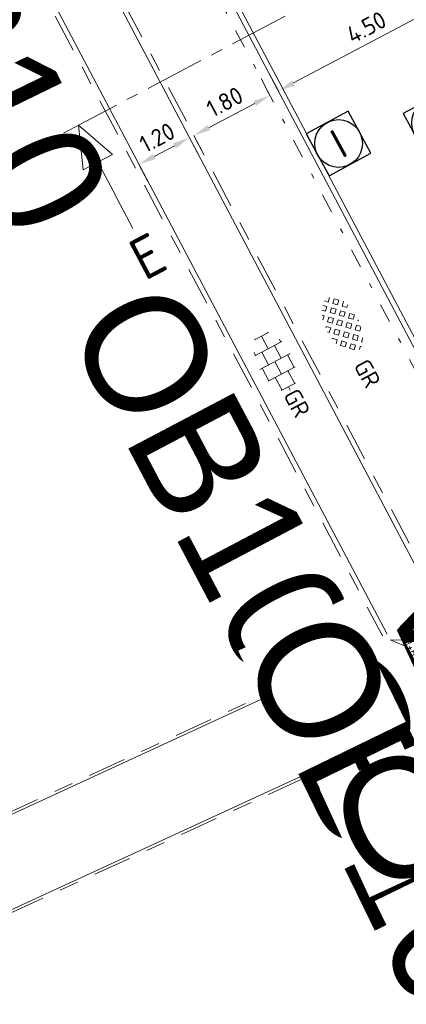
# Model space of a CAD drawing. Header units: metres. Extents: x 155090 to 155676, y 461362 to 461889.
# Tile 55 of 99: x 155321 to 155329, y 461527 to 461547. Entities that reach past the tile are written whole.
import ezdxf
from ezdxf.enums import TextEntityAlignment as Align

# ---------------------------------------------------------------- set-up
doc = ezdxf.new("R2018")
doc.units = ezdxf.units.M
for name, pattern in [('DASHDOT', [1, 0.5, -0.25, 0, -0.25]), ('VH-GELEIDEBAND', [6, 2, -2, 0, -2]), ('VH-OPSLUITBAND-SO', [10, 4, -2, 2, -2]), ('ZZ-CENTER-SO', [8, 5, -1, 1, -1]), ('ZZ-HIDDEN-SO', [4, 2, -2])]:
    doc.linetypes.add(name, pattern=pattern)
doc.layers.get('0').update_dxf_attribs({"lineweight": 18})
doc.layers.get('Defpoints').update_dxf_attribs({"lineweight": 18})
for name, color, linetype, lineweight in [('B-WE-VH-KANTOPSLUITING_OPSLUITBAND_60X200-G', 150, 'VH-OPSLUITBAND-SO', 18), ('B-WE-VH-MATERIAALGRENS-G', 7, 'ZZ-HIDDEN-SO', 18), ('B-WE-VH-VERHARDING_HALFVERHARDING_GRASBETONSTEEN-S-200', 130, 'Continuous', 18), ('N-WE-RI-OVERIG_RIOOLPUT_INSPECTIE-S-200', 10, 'Continuous', 25), ('N-WE-VH-KANTOPSLUITING-T18', 10, 'Continuous', 18), ('N-WE-VH-KANTOPSLUITING_GELEIDEBAND_50 200-G', 20, 'VH-GELEIDEBAND', 18), ('N-WE-VH-KANTOPSLUITING_OPSLUITBAND_100X200-G', 150, 'VH-OPSLUITBAND-SO', 18), ('N-WE-VH-KANTOPSLUITING_VOORKANT_BAND-G', 50, 'Continuous', 18), ('N-WE-VH-KANTVERHARDING_STREKLAAG-G', 60, 'Continuous', 18), ('N-WE-VH-VERHARDING_TEGEL-KLEUR-DUN-S', 7, 'Continuous', 18), ('X-XX-AL-HOOGTELABEL-S', 7, 'Continuous', 18), ('X-XX-AL-M', 7, 'Continuous', 18), ('X-XX-AL-VERWIJZING-DWP-S', 7, 'Continuous', 18)]:
    doc.layers.add(name, color=color, linetype=linetype, lineweight=lineweight)
doc.styles.add('NLCS-ISO', font='NLCS-ISO.ttf')
doc.styles.add('NLCS-ISO-M200-T18', font='NLCS-ISO.ttf', dxfattribs={"height": 0.36})
doc.dimstyles.new('NLCS-M200-T18-PIJL_L2_H1', dxfattribs={"dimscale": 0.2, "dimtxt": 2.5, "dimasz": 1.8, "dimexe": 2, "dimexo": 2, "dimgap": 0.7, "dimtad": 1, "dimzin": 0, "dimdsep": 46, "dimtxsty": 'NLCS-ISO-M200-T18', "dimcen": 0, "dimdle": 2, "dimclrd": 256, "dimclre": 256, "dimclrt": 10, "dimadec": 1, "dimazin": 0, "dimtfac": 1, "dimtdec": 3, "dimtofl": 0, "dimtmove": 0, "dimatfit": 3, "dimfxl": 2, "dimfxlon": 1, "dimtfillclr": 256, "dimtolj": 1, "dimtzin": 0, "dimlwd": -1, "dimlwe": -1, "dimarcsym": 0})

# ---------------------------------------------------------------- blocks, each defined once
blk = doc.blocks.new('*U46')
at = {"lineweight": 9}
for p, q in [((-1.84, 1.5), (-1.5, 1.5)), ((-1.5, -1.6), (-1.5, 1.6)), ((0, -1.78), (0, 1.78)), ((0, 1.5), (1.5, 1.5)), ((1.5, -1.6), (1.5, 1.6)), ((-3.08, 0.75), (-3, 0.75)), ((-3, -0.83), (-3, 0.83)), ((-3, 0), (-1.5, 0)), ((-1.5, 0.75), (0, 0.75)), ((0, 0), (1.5, 0)), ((1.5, 0.75), (3, 0.75)), ((3, -0.83), (3, 0.83)), ((3, 0), (3.39, 0)), ((-3.08, -0.75), (-3, -0.75)), ((-1.5, -0.75), (0, -0.75)), ((1.5, -0.75), (3, -0.75)), ((-1.84, -1.5), (-1.5, -1.5)), ((0, -1.5), (1.5, -1.5))]:
    blk.add_line(p, q, dxfattribs=at)
at = {"style": 'NLCS-ISO'}
blk.add_attdef('FORMAAT', text='', height=1.8, dxfattribs=at).set_placement((-3.18, 0), align=Align.MIDDLE_RIGHT)
blk.add_attdef('KLEUR', text='', height=1.8, dxfattribs=at).set_placement((3.49, 0), align=Align.MIDDLE_LEFT)
blk = doc.blocks.new('*U51')
at = {"lineweight": 30, "flags": 106}
blk.add_attdef('OB', text='', height=0.36, dxfattribs=at).set_placement((0, 0.1), align=Align.BOTTOM_CENTER)
blk = doc.blocks.new('*U208')
at = {"lineweight": 30, "flags": 106}
blk.add_attdef('OB', text='', height=0.36, dxfattribs=at).set_placement((0, 0.1), align=Align.BOTTOM_CENTER)
blk = doc.blocks.new('*U247')
for p, q in [((-0.946, -1.75), (-0.246, 0)), ((-0.246, 0), (0.454, -1.75)), ((26.855, -1.75), (27.555, 0)), ((27.555, 0), (28.255, -1.75)), ((0.454, -1.75), (-0.946, -1.75)), ((-0.246, -4.9), (-0.246, -1.75)), ((28.255, -1.75), (26.855, -1.75)), ((27.555, -4.9), (27.555, -1.75))]:
    blk.add_line(p, q)
at = {"linetype": 'ZZ-CENTER-SO', "ltscale": 0.5, "flags": 128}
blk.add_lwpolyline([(-0.946, 0), (28.29, 0)], dxfattribs=at)
at = {"color": 50, "lineweight": 35, "style": 'NLCS-ISO'}
for tag, p in [('DWP1', (-0.246, -5.338)), ('DWP2', (27.555, -5.338))]:
    blk.add_attdef(tag, text='', height=1.75, dxfattribs=at).set_placement(p, align=Align.TOP_CENTER)
blk = doc.blocks.new('*U550')
at = {"lineweight": 18}
for p, q in [((-2.46, 2.09), (-2.46, 4.49)), ((-2.46, 4.49), (0, 0)), ((-8.66, 2.09), (-2.46, 2.09)), ((0, 0), (-2.46, 2.09))]:
    blk.add_line(p, q, dxfattribs=at)
at = {"lineweight": 18, "style": 'NLCS-ISO'}
blk.add_attdef('...', text='', height=1.8, dxfattribs=at).set_placement((-5.56, 1.67), align=Align.BOTTOM_CENTER)
blk = doc.blocks.new('SVH-GRASBETONSTEEN_02_KL-SO')
for p, q in [((-2.19, 1.29), (-2.16, 1.32)), ((-1.84, 0.93), (-2.19, 1.29)), ((-1.84, 0.93), (-1.48, 1.29)), ((-1.48, 1.29), (-1.69, 1.5)), ((-0.77, 1.29), (-0.41, 1.65)), ((-0.41, 0.93), (-0.77, 1.29)), ((-0.06, 1.29), (-0.41, 1.65)), ((-0.41, 0.93), (-0.06, 1.29)), ((0.3, 1.65), (0.22, 1.72)), ((0.3, 1.65), (0.36, 1.71)), ((0.65, 1.29), (0.99, 1.63)), ((1.01, 0.93), (0.65, 1.29)), ((1.01, 0.93), (1.36, 1.29)), ((1.36, 1.29), (1.04, 1.62)), ((2.43, 0.93), (2.13, 1.24)), ((-2.9, -0.13), (-3.26, 0.22)), ((-2.9, 0.58), (-2.55, 0.93)), ((-2.55, 0.22), (-2.9, 0.58)), ((-2.19, 0.58), (-2.55, 0.93)), ((-2.55, 0.22), (-2.19, 0.58)), ((-2.19, -0.13), (-1.84, 0.22)), ((-1.48, -0.13), (-1.84, 0.22)), ((-1.48, 0.58), (-1.13, 0.93)), ((-1.13, 0.22), (-1.48, 0.58)), ((-0.77, 0.58), (-1.13, 0.93)), ((-1.13, 0.22), (-0.77, 0.58)), ((-0.77, -0.13), (-0.41, 0.22)), ((-0.06, -0.13), (-0.41, 0.22)), ((-0.06, 0.58), (0.3, 0.93)), ((0.3, 0.22), (-0.06, 0.58)), ((0.65, 0.58), (0.3, 0.93)), ((0.3, 0.22), (0.65, 0.58)), ((0.65, -0.13), (1.01, 0.22)), ((1.36, -0.13), (1.01, 0.22)), ((1.36, 0.58), (1.72, 0.93)), ((1.72, 0.22), (1.36, 0.58)), ((2.08, 0.58), (1.72, 0.93)), ((1.72, 0.22), (2.08, 0.58)), ((2.08, -0.13), (2.43, 0.22)), ((2.43, 0.93), (2.5, 1)), ((2.79, -0.13), (2.43, 0.22)), ((2.79, 0.58), (2.85, 0.65)), ((3.02, 0.35), (2.79, 0.58)), ((-3.18, -0.41), (-2.9, -0.13)), ((-2.87, -0.81), (-2.55, -0.49)), ((-2.19, -0.84), (-2.55, -0.49)), ((-2.47, -1.12), (-2.19, -0.84)), ((-1.84, -0.49), (-2.19, -0.13)), ((-1.84, -0.49), (-1.48, -0.13)), ((-1.48, -0.84), (-1.13, -0.49)), ((-1.13, -1.2), (-1.48, -0.84)), ((-0.77, -0.84), (-1.13, -0.49)), ((-1.13, -1.2), (-0.77, -0.84)), ((-0.41, -0.49), (-0.77, -0.13)), ((-0.41, -0.49), (-0.06, -0.13)), ((-0.06, -0.84), (0.3, -0.49)), ((0.3, -1.2), (-0.06, -0.84)), ((0.65, -0.84), (0.3, -0.49)), ((0.3, -1.2), (0.65, -0.84)), ((1.01, -0.49), (0.65, -0.13)), ((1.01, -0.49), (1.36, -0.13)), ((1.36, -0.84), (1.72, -0.49)), ((1.72, -1.2), (1.36, -0.84)), ((2.08, -0.84), (1.72, -0.49)), ((1.72, -1.2), (2.08, -0.84)), ((2.43, -0.49), (2.08, -0.13)), ((2.43, -0.49), (2.79, -0.13)), ((-1.99, -1.36), (-1.84, -1.2)), ((-1.53, -1.51), (-1.84, -1.2)), ((-0.77, -1.56), (-0.41, -1.2)), ((-0.66, -1.66), (-0.77, -1.56)), ((-0.06, -1.56), (-0.41, -1.2)), ((-0.19, -1.69), (-0.06, -1.56)), ((0.65, -1.56), (1.01, -1.2)), ((0.73, -1.63), (0.65, -1.56)), ((1.32, -1.51), (1.01, -1.2))]:
    blk.add_line(p, q)
at = {"style": 'NLCS-ISO'}
blk.add_attdef('FORMAAT', text='', height=1.8, dxfattribs=at).set_placement((-4.31, -0.13), align=Align.MIDDLE_RIGHT)
blk.add_attdef('KLEUR', text='', height=1.8, dxfattribs=at).set_placement((4.19, -0.13), align=Align.MIDDLE_LEFT)
at = {"style": 'NLCS-ISO', "flags": 1}
blk.add_attdef('FUNCTIE', text='', height=1.8, dxfattribs=at).set_placement((-0.06, -2.88), align=Align.TOP_CENTER)
blk = doc.blocks.new('SRI-PUT_INSPECTIE-SO')
at = {"flags": 128}
blk.add_lwpolyline([(-2, -2), (2, -2), (2, 2), (-2, 2)], close=True, dxfattribs=at)
blk.add_circle((0, 0), 2)
at = {"style": 'NLCS-ISO'}
blk.add_text('I', height=2.5, dxfattribs=at).set_placement((-0.003, -0.007), align=Align.MIDDLE_CENTER)
blk = doc.blocks.new('*D545')
at = {"layer": 'Defpoints', "color": 0, "transparency": 16777216}
for p in [(155330.378, 461547.758), (155326.398, 461545.657), (155326.398, 461545.657)]:
    blk.add_point(p, dxfattribs=at)
at = {"layer": 'X-XX-AL-M', "transparency": 16777216}
for p, q in [((155330.378, 461547.758), (155330.191, 461548.112)), ((155330.059, 461547.59), (155326.717, 461545.825)), ((155326.398, 461545.657), (155326.211, 461546.01))]:
    blk.add_line(p, q, dxfattribs=at)
for points in [[(155330.031, 461547.643), (155330.087, 461547.537), (155330.378, 461547.758)], [(155326.689, 461545.878), (155326.745, 461545.772), (155326.398, 461545.657)]]:
    blk.add_solid(points, dxfattribs=at)
at = {"layer": 'X-XX-AL-M', "color": 10, "transparency": 16777216, "insert": (155328.239, 461546.99), "char_height": 0.36, "attachment_point": 5, "rotation": 27.8357, "style": 'NLCS-ISO-M200-T18', "bg_fill": 3, "box_fill_scale": 1.1, "bg_fill_color": 256, "bg_fill_true_color": 13158600, "bg_fill_transparency": 0}
blk.add_mtext('\\A1;4.50', dxfattribs=at)
blk = doc.blocks.new('*D546')
at = {"layer": 'Defpoints', "color": 0, "transparency": 16777216}
for p in [(155326.221, 461545.563), (155324.627, 461544.722), (155324.628, 461544.722)]:
    blk.add_point(p, dxfattribs=at)
at = {"layer": 'X-XX-AL-M', "transparency": 16777216}
for p, q in [((155326.221, 461545.563), (155326.035, 461545.917)), ((155325.903, 461545.395), (155324.946, 461544.89)), ((155324.628, 461544.722), (155324.814, 461544.368))]:
    blk.add_line(p, q, dxfattribs=at)
for points in [[(155325.875, 461545.448), (155325.931, 461545.342), (155326.221, 461545.563)], [(155324.918, 461544.943), (155324.974, 461544.837), (155324.628, 461544.722)]]:
    blk.add_solid(points, dxfattribs=at)
at = {"layer": 'X-XX-AL-M', "color": 10, "transparency": 16777216, "insert": (155325.275, 461545.425), "char_height": 0.36, "attachment_point": 5, "rotation": 27.8357, "style": 'NLCS-ISO-M200-T18', "bg_fill": 3, "box_fill_scale": 1.1, "bg_fill_color": 256, "bg_fill_true_color": 13158600, "bg_fill_transparency": 0}
blk.add_mtext('\\A1;1.80', dxfattribs=at)
blk = doc.blocks.new('*D547')
at = {"layer": 'Defpoints', "color": 0, "transparency": 16777216}
for p in [(155324.539, 461544.676), (155323.477, 461544.116), (155323.478, 461544.115)]:
    blk.add_point(p, dxfattribs=at)
at = {"layer": 'X-XX-AL-M', "transparency": 16777216}
for p, q in [((155324.221, 461544.507), (155323.796, 461544.283)), ((155324.539, 461544.675), (155324.726, 461544.321)), ((155323.478, 461544.115), (155323.665, 461543.761))]:
    blk.add_line(p, q, dxfattribs=at)
for points in [[(155324.193, 461544.56), (155324.249, 461544.454), (155324.539, 461544.675)], [(155323.768, 461544.336), (155323.824, 461544.23), (155323.478, 461544.115)]]:
    blk.add_solid(points, dxfattribs=at)
at = {"layer": 'X-XX-AL-M', "color": 10, "transparency": 16777216, "insert": (155323.859, 461544.678), "char_height": 0.36, "attachment_point": 5, "rotation": 27.8357, "style": 'NLCS-ISO-M200-T18', "bg_fill": 3, "box_fill_scale": 1.1, "bg_fill_color": 256, "bg_fill_true_color": 13158600, "bg_fill_transparency": 0}
blk.add_mtext('\\A1;1.20', dxfattribs=at)

msp = doc.modelspace()

# ---------------------------------------------------------------- linework, layer by layer
at = {"layer": 'B-WE-VH-KANTOPSLUITING_OPSLUITBAND_60X200-G', "ltscale": 0.2, "flags": 128}
for points in [[(155328.616, 461534.16), (155274.786, 461509.313)], [(155275.331, 461507.468), (155329.636, 461532.501)]]:
    msp.add_lwpolyline(points, dxfattribs=at)
at = {"layer": 'B-WE-VH-MATERIAALGRENS-G', "ltscale": 0.1, "flags": 128}
msp.add_lwpolyline([(155328.616, 461534.16), (155328.645, 461534.107)], dxfattribs=at)
at = {"layer": 'N-WE-VH-KANTOPSLUITING_GELEIDEBAND_50 200-G', "ltscale": 0.2, "flags": 128}
msp.add_lwpolyline([(155323.67, 461550.363), (155323.701, 461550.336), (155330.881, 461536.74)], dxfattribs=at)
at = {"layer": 'N-WE-VH-KANTOPSLUITING_OPSLUITBAND_100X200-G', "ltscale": 0.2, "flags": 128}
for points in [[(155318.927, 461552.528), (155318.927, 461552.528), (155328.616, 461534.16)], [(155323.73, 461550.282), (155322.138, 461549.442), (155329.836, 461534.848), (155331.523, 461535.738)]]:
    msp.add_lwpolyline(points, dxfattribs=at)
at = {"layer": 'N-WE-VH-KANTOPSLUITING_VOORKANT_BAND-G', "ltscale": 0.2, "flags": 128}
for points in [[(155318.99, 461552.623), (155328.735, 461534.149)], [(155323.86, 461550.464), (155331.658, 461535.696), (155332.641, 461534.092), (155345.747, 461509.942), (155347.351, 461503.409), (155351.951, 461494.829), (155352.663, 461493.318), (155360.802, 461478.233), (155361.484, 461472.879)], [(155323.67, 461550.363), (155322.003, 461549.484), (155329.794, 461534.713), (155331.569, 461535.649)], [(155328.735, 461534.149), (155274.811, 461509.259)], [(155275.212, 461507.48), (155329.698, 461532.596), (155329.698, 461532.596)]]:
    msp.add_lwpolyline(points, dxfattribs=at)
at = {"layer": 'N-WE-VH-KANTVERHARDING_STREKLAAG-G', "ltscale": 0.2, "flags": 128}
msp.add_lwpolyline([(155299.665, 461592.794), (155299.732, 461592.664), (155309.249, 461575.057), (155310.326, 461573.684), (155315.643, 461563.633), (155320.551, 461553.369), (155323.943, 461550.531), (155331.235, 461536.722)], dxfattribs=at)

# ---------------------------------------------------------------- block references
at = {"layer": 'B-WE-VH-VERHARDING_HALFVERHARDING_GRASBETONSTEEN-S-200', "xscale": 0.2, "yscale": 0.2, "zscale": 0.2, "rotation": 298.629932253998}
msp.add_blockref('SVH-GRASBETONSTEEN_02_KL-SO', (155327.743, 461540.735), dxfattribs=at).add_auto_attribs({'KLEUR': 'GR'})
at = {"layer": 'N-WE-RI-OVERIG_RIOOLPUT_INSPECTIE-S-200', "xscale": 0.25, "yscale": 0.25, "zscale": 0.25, "rotation": 28.56407164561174}
for p in [(155329.69, 461544.983), (155327.658, 461544.554)]:
    msp.add_blockref('SRI-PUT_INSPECTIE-SO', p, dxfattribs=at)
at = {"layer": 'N-WE-VH-KANTOPSLUITING-T18'}
ref = msp.add_blockref('*U51', (155319.18, 461551.153), dxfattribs=dict(at, xscale=0.75, yscale=0.75, zscale=0.75, rotation=295.9939325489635))
lines = msp.add_mtext('OB10', dxfattribs={"layer": '0', "insert": (155319.247, 461551.186), "char_height": 2.5, "attachment_point": 1, "rotation": 295.9939, "bg_fill": 3, "box_fill_scale": 1, "bg_fill_color": 256, "bg_fill_transparency": 0})
ref.add_attrib('OB', '', (155319.247, 461551.186), dxfattribs={"flags": 16}).embed_mtext(lines)
ref = msp.add_blockref('*U51', (155324.059, 461541.834), dxfattribs=dict(at, xscale=0.75, yscale=0.75, zscale=0.75, rotation=297.8113540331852))
lines = msp.add_mtext('OB10', dxfattribs={"layer": '0', "insert": (155324.126, 461541.869), "char_height": 2.5, "attachment_point": 1, "rotation": 297.8114, "bg_fill": 3, "box_fill_scale": 1, "bg_fill_color": 256, "bg_fill_transparency": 0})
ref.add_attrib('OB', '', (155324.126, 461541.869), dxfattribs={"flags": 36}).embed_mtext(lines)
ref = msp.add_blockref('*U51', (155326.295, 461533.089), dxfattribs=dict(at, xscale=0.7499999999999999, yscale=0.7499999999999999, zscale=0.7499999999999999, rotation=24.77676051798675))
lines = msp.add_mtext('OB6', dxfattribs={"layer": '0', "insert": (155326.264, 461533.157), "char_height": 2.5, "attachment_point": 1, "rotation": 24.7768, "bg_fill": 3, "box_fill_scale": 1, "bg_fill_color": 256, "bg_fill_transparency": 0})
ref.add_attrib('OB', '', (155326.264, 461533.157), dxfattribs={"flags": 12}).embed_mtext(lines)
ref = msp.add_blockref('*U208', (155330.743, 461536.102), dxfattribs=dict(at, xscale=0.7499999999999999, yscale=0.7499999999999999, zscale=0.7499999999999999, rotation=297.8359866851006))
lines = msp.add_mtext('vb4r', dxfattribs={"layer": '0', "insert": (155330.809, 461536.137), "char_height": 2.5, "attachment_point": 1, "rotation": 297.836, "bg_fill": 3, "box_fill_scale": 1, "bg_fill_color": 256, "bg_fill_transparency": 0})
ref.add_attrib('OB', '', (155330.809, 461536.137), dxfattribs={"flags": 38}).embed_mtext(lines)
ref = msp.add_blockref('*U51', (155327.735, 461534.985), dxfattribs=dict(at, xscale=0.75, yscale=0.75, zscale=0.75, rotation=295.9939325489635))
lines = msp.add_mtext('OB10', dxfattribs={"layer": '0', "insert": (155327.803, 461535.018), "char_height": 2.5, "attachment_point": 1, "rotation": 295.9939, "bg_fill": 3, "box_fill_scale": 1, "bg_fill_color": 256, "bg_fill_transparency": 0})
ref.add_attrib('OB', '', (155327.803, 461535.018), dxfattribs={"flags": 16}).embed_mtext(lines)
ref = msp.add_blockref('*U51', (155327.29, 461530.957), dxfattribs=dict(at, xscale=0.75, yscale=0.75, zscale=0.75, rotation=24.74790390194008))
lines = msp.add_mtext('OB6', dxfattribs={"layer": '0', "insert": (155327.259, 461531.025), "char_height": 2.5, "attachment_point": 1, "rotation": 24.7479, "bg_fill": 3, "box_fill_scale": 1, "bg_fill_color": 256, "bg_fill_transparency": 0})
ref.add_attrib('OB', '', (155327.259, 461531.025), dxfattribs={"flags": 34}).embed_mtext(lines)
at = {"layer": 'N-WE-VH-VERHARDING_TEGEL-KLEUR-DUN-S'}
ref = msp.add_blockref('*U46', (155326.326, 461539.987), dxfattribs=dict(at, xscale=0.2000000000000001, yscale=0.2000000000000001, zscale=0.2000000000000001, rotation=297.8113540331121))
ref.add_attrib('KLEUR', 'GR', dxfattribs={"layer": '0', "height": 0.36, "rotation": 297.8114, "style": 'NLCS-ISO'}).set_placement((155326.652, 461539.368), align=Align.MIDDLE_LEFT)
at = {"layer": 'X-XX-AL-HOOGTELABEL-S'}
ref = msp.add_blockref('*U550', (155328.735, 461534.149), dxfattribs=dict(at, xscale=-0.09999999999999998, yscale=0.09999999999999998, zscale=0.1, rotation=297.8359866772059))
ref.add_attrib('...', '+6.36', dxfattribs={"layer": '0', "lineweight": 18, "height": 0.18, "rotation": 297.836, "style": 'NLCS-ISO'}).set_placement((155329.142, 461533.735), align=Align.BOTTOM_CENTER)
at = {"layer": 'X-XX-AL-VERWIJZING-DWP-S', "linetype": 'DASHDOT', "ltscale": 0.1, "xscale": 0.5, "yscale": 0.5, "zscale": 0.5, "rotation": 27.83598667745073}
msp.add_blockref('*U247', (155322.318, 461544.995), dxfattribs=at).add_auto_attribs({'DWP1': 'E', 'DWP2': 'E'})

# ---------------------------------------------------------------- next in the draw order: dimensions: what is measured, and where the dimension line sits
at = {"layer": 'X-XX-AL-M'}
dim = msp.add_linear_dim(base=(155326.398, 461545.657), p1=(155330.378, 461547.758), p2=(155326.398, 461545.657), angle=27.8357, dimstyle='NLCS-M200-T18-PIJL_L2_H1', override={"dimtxsty": 'NLCS-ISO-M200-T18', "dimtmove": 1, "dimtfill": 1}, dxfattribs=at)
dim.commit()
dim.dimension.update_dxf_attribs({"geometry": '*D545', "text_midpoint": (155328.239, 461546.99)})

# ---------------------------------------------------------------- next in the draw order: dimensions: what is measured, and where the dimension line sits
dim = msp.add_linear_dim(base=(155324.628, 461544.722), p1=(155326.221, 461545.563), p2=(155324.627, 461544.722), angle=27.8357, dimstyle='NLCS-M200-T18-PIJL_L2_H1', override={"dimtxsty": 'NLCS-ISO-M200-T18', "dimtmove": 1, "dimtfill": 1}, dxfattribs=at)
dim.commit()
dim.dimension.update_dxf_attribs({"geometry": '*D546', "text_midpoint": (155325.275, 461545.425)})

# ---------------------------------------------------------------- next in the draw order: dimensions: what is measured, and where the dimension line sits
dim = msp.add_linear_dim(base=(155323.478, 461544.115), p1=(155324.539, 461544.676), p2=(155323.477, 461544.116), angle=27.8357, dimstyle='NLCS-M200-T18-PIJL_L2_H1', override={"dimtxsty": 'NLCS-ISO-M200-T18', "dimtmove": 1, "dimtfill": 1}, dxfattribs=at)
dim.commit()
dim.dimension.update_dxf_attribs({"geometry": '*D547', "text_midpoint": (155323.859, 461544.678)})

doc.saveas('drawing.dxf')
